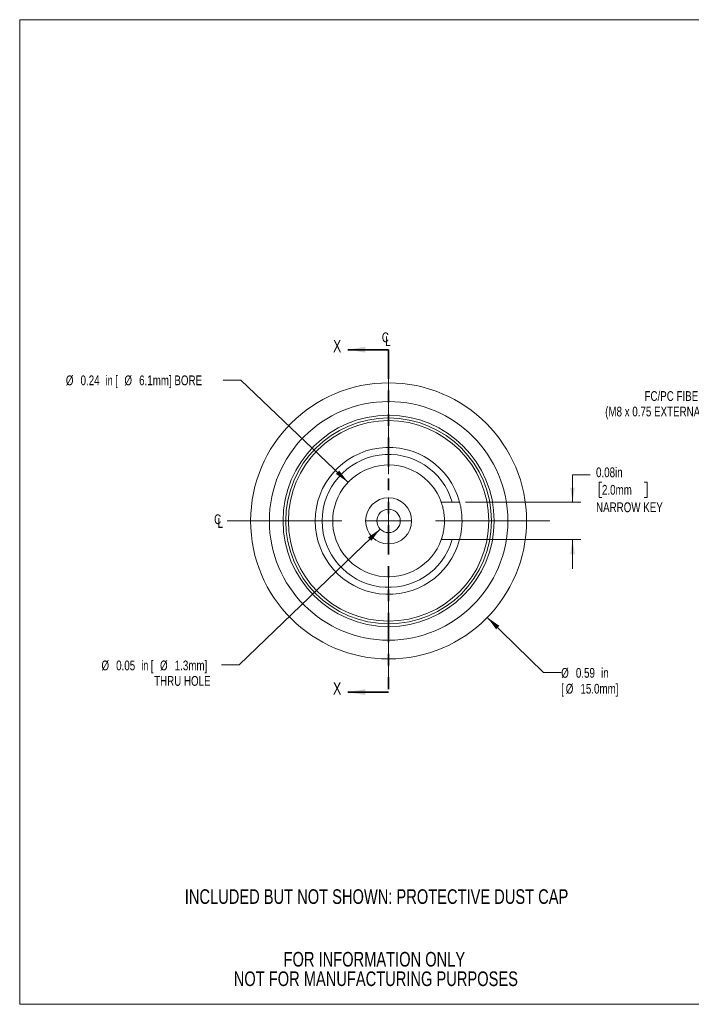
# Model space of a CAD drawing. Header units: inches. Extents: x 0.1 to 10.9, y 0 to 8.5.
# Tile 1 of 8: x 0.1 to 5.8, y 0 to 8.5. Entities that reach past the tile are written whole.
import ezdxf

# ---------------------------------------------------------------- set-up
doc = ezdxf.new("R2010")
doc.units = ezdxf.units.IN
doc.header["$MEASUREMENT"] = 0
doc.linetypes.add('PHANTOM', pattern=[0.5, 0.25, -0.05, 0.05, -0.05, 0.05, -0.05])
doc.styles.add('SLDTEXTSTYLE0', font='TXT', dxfattribs={"width": 0.75})
doc.styles.add('SLDTEXTSTYLE3', font='TXT', dxfattribs={"width": 0.6875})
doc.dimstyles.new('SLDDIMSTYLE0', dxfattribs={"dimtxt": 0.083333, "dimasz": 0.125, "dimexe": 0, "dimexo": 0.0625, "dimgap": 0.020833, "dimtad": 0, "dimtih": 1, "dimtoh": 1, "dimlfac": 0.25, "dimrnd": 1e-09, "dimdsep": 46, "dimtxsty": 'SLDTEXTSTYLE0', "dimsah": 1, "dimcen": 0, "dimadec": 0, "dimazin": 2, "dimtfac": 1, "dimtofl": 0, "dimtmove": 0, "dimatfit": 3, "dimfxl": 1, "dimfrac": 2, "dimtolj": 1, "dimtzin": 12, "dimarcsym": 0})
doc.dimstyles.new('SLDDIMSTYLE1', dxfattribs={"dimtxt": 0.083333, "dimasz": 0.125, "dimexe": 0, "dimexo": 0.0625, "dimgap": 0.020833, "dimtad": 0, "dimtih": 1, "dimtoh": 1, "dimlfac": 0.25, "dimrnd": 1e-09, "dimdsep": 46, "dimtxsty": 'SLDTEXTSTYLE0', "dimsah": 1, "dimcen": 0.09, "dimadec": 0, "dimazin": 2, "dimtfac": 1, "dimtmove": 0, "dimatfit": 0, "dimfxl": 1, "dimfrac": 2, "dimtolj": 1, "dimtzin": 12, "dimarcsym": 0})
doc.dimstyles.new('SLDDIMSTYLE2', dxfattribs={"dimtxt": 0.083333, "dimasz": 0.125, "dimexe": 0, "dimexo": 0.0625, "dimgap": 0.020833, "dimtad": 0, "dimtih": 1, "dimtoh": 1, "dimlfac": 0.25, "dimrnd": 1e-09, "dimdsep": 46, "dimtxsty": 'SLDTEXTSTYLE0', "dimsah": 1, "dimcen": 0, "dimadec": 0, "dimazin": 2, "dimtfac": 1, "dimtofl": 0, "dimtmove": 0, "dimatfit": 3, "dimfxl": 1, "dimfrac": 2, "dimtolj": 1, "dimtzin": 12, "dimarcsym": 0})

# ---------------------------------------------------------------- blocks, each defined once
blk = doc.blocks.new('SW_SYMBOL_MOD_CL')
at = {"color": 0, "linetype": 'Continuous', "lineweight": 0, "char_height": 30.8, "attachment_point": 5, "style": 'SLDTEXTSTYLE0'}
for s, insert in [('C', (15.7, 23.6)), ('L', (23.6, 11.8))]:
    blk.add_mtext(s, dxfattribs=dict(at, insert=insert))
blk = doc.blocks.new('SW_NOTE_3')
at = {"color": 0, "linetype": 'Continuous', "lineweight": 0, "char_height": 0.125, "attachment_point": 2, "style": 'SLDTEXTSTYLE0'}
for s, insert in [('FOR INFORMATION ONLY', (0.9863, 0.1611)), ('NOT FOR MANUFACTURING PURPOSES', (0.9991, -0.0055))]:
    blk.add_mtext(s, dxfattribs=dict(at, insert=insert))
blk = doc.blocks.new('_D')
at = {"color": 7, "linetype": 'Continuous', "lineweight": 18}
for p, q in [((3.1459, 4.0977), (1.9397, 2.9355)), ((1.9397, 2.9355), (1.7897, 2.9355))]:
    blk.add_line(p, q, dxfattribs=at)
blk.add_solid([(3.1459, 4.0977), (3.042, 4.0254), (3.0698, 3.9966)], dxfattribs=at)
at = {"color": 7, "linetype": 'Continuous', "lineweight": 18, "char_height": 0.08333, "attachment_point": 1}
for s, insert, style in [('%%c', (0.7618, 2.9735), 'SLDTEXTSTYLE0'), ('0.05', (0.8875, 2.9735), 'SLDTEXTSTYLE0'), ('in [', (1.103, 2.9735), 'SLDTEXTSTYLE3'), ('%%c', (1.2627, 2.9735), 'SLDTEXTSTYLE0'), ('1.3mm]', (1.3885, 2.9735), 'SLDTEXTSTYLE0'), ('THRU HOLE', (1.2121, 2.8411), 'SLDTEXTSTYLE0')]:
    blk.add_mtext(s, dxfattribs=dict(at, insert=insert, style=style))
blk = doc.blocks.new('_D_1')
at = {"color": 7, "linetype": 'Continuous', "lineweight": 18}
for p, q in [((4.9416, 4.5612), (4.7916, 4.5612)), ((4.7916, 4.5612), (4.7916, 4.3271)), ((5.043, 4.4994), (5.0177, 4.4994)), ((5.0177, 4.4994), (5.0177, 4.367)), ((5.4052, 4.4994), (5.4305, 4.4994)), ((5.4305, 4.4994), (5.4305, 4.367)), ((3.8752, 4.3271), (4.8616, 4.3271)), ((5.0177, 4.367), (5.043, 4.367)), ((5.4305, 4.367), (5.4052, 4.367)), ((3.8129, 4.0071), (4.8616, 4.0071)), ((4.7916, 4.0071), (4.7916, 3.7571))]:
    blk.add_line(p, q, dxfattribs=at)
for points in [[(4.7916, 4.3271), (4.8116, 4.4521), (4.7716, 4.4521)], [(4.7916, 4.0071), (4.7716, 3.8821), (4.8116, 3.8821)]]:
    blk.add_solid(points, dxfattribs=at)
at = {"color": 7, "linetype": 'Continuous', "lineweight": 18, "char_height": 0.08333, "attachment_point": 1, "style": 'SLDTEXTSTYLE0'}
for s, insert in [('0.08in', (4.9923, 4.6237)), ('2.0mm', (5.043, 4.4744)), ('NARROW KEY', (4.9923, 4.3251))]:
    blk.add_mtext(s, dxfattribs=dict(at, insert=insert))
blk = doc.blocks.new('_D_2')
at = {"color": 7, "linetype": 'Continuous', "lineweight": 18}
for p, q in [((1.9532, 5.3704), (1.8032, 5.3704)), ((2.8716, 4.4966), (1.9532, 5.3704))]:
    blk.add_line(p, q, dxfattribs=at)
blk.add_solid([(2.8716, 4.4966), (2.7948, 4.5972), (2.7673, 4.5683)], dxfattribs=at)
at = {"color": 7, "linetype": 'Continuous', "lineweight": 18, "attachment_point": 1}
for s, insert, char_height, style in [('%%c', (0.4572, 5.41), 0.08333, 'SLDTEXTSTYLE0'), ('0.24', (0.583, 5.41), 0.08333, 'SLDTEXTSTYLE0'), ('in [', (0.7984, 5.41), 0.08333, 'SLDTEXTSTYLE3'), ('%%c', (0.9581, 5.41), 0.08333, 'SLDTEXTSTYLE0'), ('6.1mm] BORE', (1.0839, 5.41), 0.083333, 'SLDTEXTSTYLE0')]:
    blk.add_mtext(s, dxfattribs=dict(at, insert=insert, char_height=char_height, style=style))
blk = doc.blocks.new('_D_3')
at = {"color": 7, "linetype": 'Continuous', "lineweight": 18}
for p, q in [((4.0622, 3.3427), (4.5442, 2.8721)), ((4.5442, 2.8721), (4.6942, 2.8721))]:
    blk.add_line(p, q, dxfattribs=at)
blk.add_solid([(4.0622, 3.3427), (4.1376, 3.2411), (4.1656, 3.2697)], dxfattribs=at)
at = {"color": 7, "linetype": 'Continuous', "lineweight": 18, "attachment_point": 1, "style": 'SLDTEXTSTYLE0'}
for s, insert, char_height in [('%%c', (4.6942, 2.91), 0.08333), ('0.59', (4.82, 2.91), 0.08333), ('in', (5.0354, 2.91), 0.08333), ('[', (4.6942, 2.7744), 0.0833), ('%%c', (4.7332, 2.7744), 0.08333), ('15.0mm]', (4.859, 2.7744), 0.08333)]:
    blk.add_mtext(s, dxfattribs=dict(at, insert=insert, char_height=char_height))
blk = doc.blocks.new('SW_CENTERMARKSYMBOL_0')
at = {"color": 0, "linetype": 'Continuous', "lineweight": 0}
for p, q in [((0, 0.4), (0, 1.38)), ((0, 0), (0, 0.2)), ((-0.4, 0), (-1.38, 0)), ((0, 0), (-0.2, 0)), ((0, 0), (0, -0.2)), ((0, 0), (0.2, 0)), ((0.4, 0), (1.38, 0)), ((0, -0.4), (0, -1.38))]:
    blk.add_line(p, q, dxfattribs=at)
blk = doc.blocks.new('SW_CHAMFER_DIMENSION_0')
at = {"color": 0, "linetype": 'Continuous', "lineweight": 18}
for p, q in [((1.3838, 0.0662), (1.2338, 0.0662)), ((1.8233, -0.3733), (1.3838, 0.0662))]:
    blk.add_line(p, q, dxfattribs=at)
blk.add_solid([(1.8233, -0.3733), (1.749, -0.2707), (1.7207, -0.299)], dxfattribs=at)
at = {"color": 0, "linetype": 'Continuous', "lineweight": 18, "char_height": 0.083333, "attachment_point": 1, "style": 'SLDTEXTSTYLE0'}
for s, insert in [('FC/PC FIBER BULKHEAD', (0, 0.1074)), ('(M8 x 0.75 EXTERNAL THREAD)', (-0.3364, -0.025))]:
    blk.add_mtext(s, dxfattribs=dict(at, insert=insert))

msp = doc.modelspace()

# ---------------------------------------------------------------- linework, layer by layer
at = {"color": 7, "linetype": 'Continuous', "lineweight": 18}
for p, q in [((0.0622, 8.4506), (10.9445, 8.4506)), ((0.0622, 8.4506), (0.0622, 0.0356)), ((3.7629, 4.3271), (3.6683, 4.3271)), ((3.7629, 4.0071), (3.6683, 4.0071)), ((10.9445, 0.0356), (0.0622, 0.0356))]:
    msp.add_line(p, q, dxfattribs=at)
at = {"color": 7, "linetype": 'Continuous', "lineweight": 35}
for p, q in [((3.2179, 5.6303), (2.8679, 5.6303)), ((3.2179, 2.7039), (2.8679, 2.7039))]:
    msp.add_line(p, q, dxfattribs=at)
at = {"color": 7, "linetype": 'PHANTOM', "lineweight": 35}
msp.add_line((3.2179, 5.6303), (3.2179, 2.7039), dxfattribs=at)
at = {"color": 7, "linetype": 'Continuous', "lineweight": 18}
for radius in [1.18, 1.02, 0.9031, 0.88, 0.8569, 0.197, 0.1]:
    msp.add_circle((3.2179, 4.1671), radius, dxfattribs=at)
for radius, start, end in [(0.628, 14.76038, 345.23962), (0.568, 16.3611, 343.6389), (0.478, 19.556, 340.444)]:
    msp.add_arc((3.2179, 4.1671), radius, start, end, dxfattribs=at)
for points, knots in [([(3.6683, 4.3271), (3.6685, 4.3267), (3.6688, 4.3258), (3.6711, 4.3193), (3.6744, 4.309), (3.6786, 4.295), (3.6832, 4.2773), (3.6877, 4.2562), (3.6917, 4.2322), (3.6945, 4.2064), (3.696, 4.1796), (3.696, 4.1531), (3.6945, 4.1273), (3.6918, 4.103), (3.6881, 4.0803), (3.6838, 4.0594), (3.6791, 4.0412), (3.6747, 4.0261), (3.6711, 4.0151), (3.6688, 4.0083), (3.6685, 4.0075), (3.6683, 4.0071)], [0, 0, 0, 0, 0.051614, 0.103237, 0.154759, 0.206293, 0.259678, 0.313061, 0.367854, 0.422633, 0.475485, 0.528333, 0.579085, 0.629846, 0.681278, 0.732718, 0.78661, 0.840495, 0.895163, 0.949815, 1, 1, 1, 1]), ([(3.7629, 4.3271), (3.7687, 4.3271), (3.7895, 4.3271), (3.8102, 4.3271), (3.8252, 4.3271)], [0, 0, 0, 0, 0.277807, 1, 1, 1, 1]), ([(3.8252, 4.0071), (3.8253, 4.0075), (3.8255, 4.0084), (3.8273, 4.0151), (3.8298, 4.0257), (3.833, 4.0402), (3.8365, 4.0583), (3.8399, 4.0796), (3.8429, 4.1037), (3.845, 4.1295), (3.846, 4.1563), (3.8459, 4.183), (3.8447, 4.2091), (3.8425, 4.2338), (3.8396, 4.2568), (3.8362, 4.2776), (3.8327, 4.2954), (3.8295, 4.3099), (3.827, 4.3203), (3.8254, 4.3262), (3.8253, 4.3268), (3.8252, 4.3271)], [0, 0, 0, 0, 0.0524957, 0.1049964, 0.1574383, 0.2098872, 0.2634186, 0.316949, 0.3712586, 0.4255611, 0.4787191, 0.5318748, 0.5838025, 0.6357354, 0.6881529, 0.7405749, 0.7944749, 0.8483711, 0.9025484, 0.9567168, 1, 1, 1, 1]), ([(3.8252, 4.0071), (3.8102, 4.0071), (3.7895, 4.0071), (3.7687, 4.0071), (3.7629, 4.0071)], [0, 0, 0, 0, 0.722193, 1, 1, 1, 1])]:
    msp.add_open_spline(points, degree=3, knots=knots, dxfattribs=at)
at = {"color": 7, "linetype": 'Continuous', "lineweight": 35}
for points in [[(2.8679, 5.6303), (3.0179, 5.6053), (3.0179, 5.6553)], [(2.8679, 2.7039), (3.0179, 2.6789), (3.0179, 2.7289)]]:
    msp.add_solid(points, dxfattribs=at)

# ---------------------------------------------------------------- block references
at = {"color": 7, "linetype": 'Continuous', "lineweight": 0, "xscale": 0.0027037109, "yscale": 0.0027037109, "zscale": 0.0027037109}
for p in [(3.1477, 5.6716), (1.7135, 4.1169)]:
    msp.add_blockref('SW_SYMBOL_MOD_CL', p, dxfattribs=at)
at = {"color": 7, "linetype": 'Continuous', "lineweight": 0}
for name, p in [('SW_CENTERMARKSYMBOL_0', (3.2179, 4.1671)), ('SW_NOTE_3', (2.1097, 0.322))]:
    msp.add_blockref(name, p, dxfattribs=at)
at = {"color": 7, "linetype": 'Continuous', "lineweight": 18}
msp.add_blockref('SW_CHAMFER_DIMENSION_0', (5.4068, 5.1684), dxfattribs=at)

# ---------------------------------------------------------------- texts
at = {"color": 7, "linetype": 'Continuous', "char_height": 0.1042, "attachment_point": 1, "style": 'SLDTEXTSTYLE0'}
for insert in [(2.7429, 5.713), (2.7429, 2.7866)]:
    msp.add_mtext('X', dxfattribs=dict(at, insert=insert))
at = {"color": 7, "linetype": 'Continuous', "lineweight": 0, "insert": (3.1148, 1.0187), "char_height": 0.125, "attachment_point": 2, "style": 'SLDTEXTSTYLE0'}
msp.add_mtext('INCLUDED BUT NOT SHOWN: PROTECTIVE DUST CAP', dxfattribs=at)

# ---------------------------------------------------------------- dimensions: what is measured, and where the dimension line sits
at = {"color": 7, "linetype": 'Continuous', "lineweight": 18}
for p1, p2, text, dimstyle, picture, middle in [((3.5642, 3.8376), (2.8716, 4.4966), '<>in [%%c6.1mm] BORE', 'SLDDIMSTYLE2', '_D_2', (1.1302, 5.3704)), ((2.3736, 4.9915), (4.0622, 3.3427), '<>in\\P[%%c15.0mm]', 'SLDDIMSTYLE0', '_D_3', (5.008, 2.8721)), ((3.2899, 4.2365), (3.1459, 4.0977), '<>in [%%c1.3mm]\\PTHRU HOLE', 'SLDDIMSTYLE0', '_D', (1.2757, 2.9355))]:
    dim = msp.add_diameter_dim_2p(p1=p1, p2=p2, text=text, dimstyle=dimstyle, dxfattribs=at)
    dim.commit()
    dim.dimension.update_dxf_attribs({"geometry": picture, "text_midpoint": middle, "dimtype": 163})
dim = msp.add_linear_dim(base=(4.7916, 4.0071), p1=(3.8252, 4.3271), p2=(3.7629, 4.0071), angle=90, text='<>\\PNARROW KEY', dimstyle='SLDDIMSTYLE1', dxfattribs=at)
dim.commit()
dim.dimension.update_dxf_attribs({"geometry": '_D_1', "text_midpoint": (4.7916, 4.5612), "dimtype": 160})

doc.saveas('drawing.dxf')
